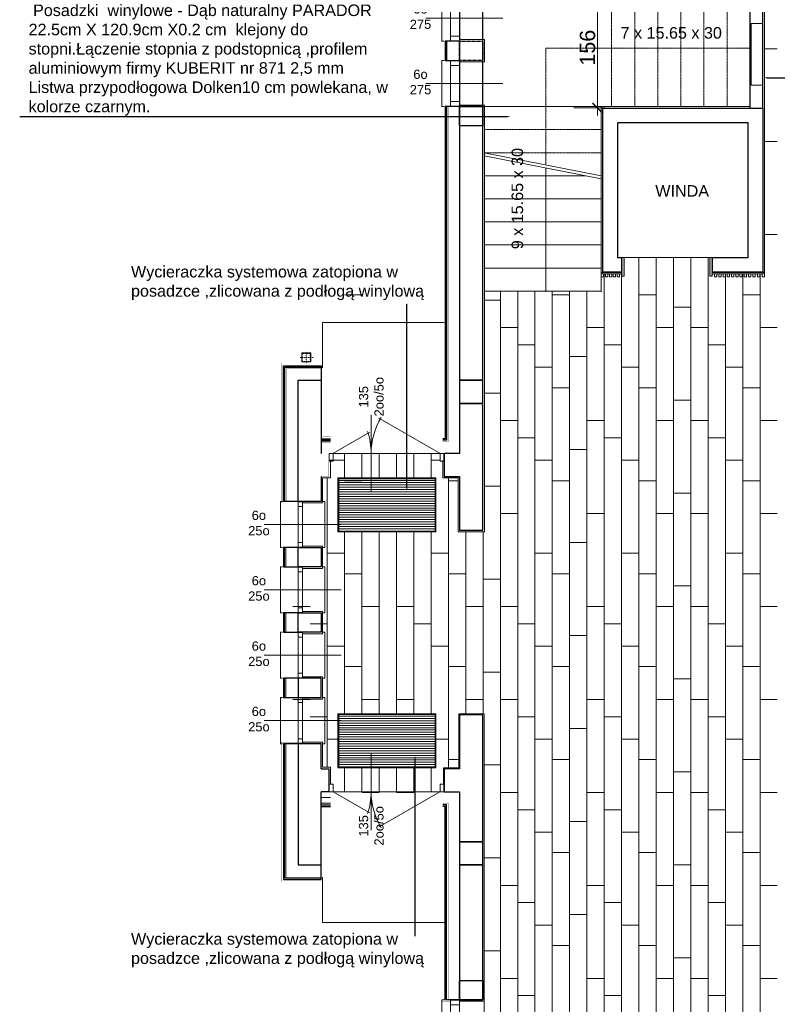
# Model space of a CAD drawing. Header units: millimetres. Extents: x -9038497 to 54128, y -10570064 to 59476.
# Tile 43 of 135: x 34593 to 35578, y 21037 to 22317. Entities that reach past the tile are written whole.
import ezdxf
from ezdxf import colors
from ezdxf.entities.mleader import LeaderData, LeaderLine
from ezdxf.math import Vec2, Vec3

# ---------------------------------------------------------------- set-up
doc = ezdxf.new("R2010")
doc.units = ezdxf.units.MM
doc.header["$LTSCALE"] = 0.8
doc.header["$PDMODE"] = 2
doc.linetypes.add('Dash', pattern=[0.435, 0.3175, -0.1175])
doc.linetypes.add('DASHDOT', pattern=[1, 0.5, -0.25, 0, -0.25])
for name, color, linetype, lineweight in [('0 proj_widok widok widok', 7, 'Continuous', 0), ('ocieplenie', 214, 'Continuous', 13), ('OPIS', 122, 'Continuous', 18), ('SCIANY', 1, 'Continuous', 30), ('tynk', 252, 'Continuous', 5)]:
    doc.layers.add(name, color=color, linetype=linetype, lineweight=lineweight)
for name, color, linetype in [('DIM', 7, 'Continuous'), ('SCHODY', 2, 'Continuous'), ('STOLARKA', 4, 'Continuous')]:
    doc.layers.add(name, color=color, linetype=linetype)
doc.layers.add('HATCH', color=4, linetype='Continuous', lineweight=9, plot=False)
doc.styles.add('Arial Narrow 20', font='arial.ttf', dxfattribs={"height": 20})
doc.styles.add('ARIAL_CE', font='arial.ttf', dxfattribs={"height": 15})
doc.styles.add('ARIAL_WYM50', font='arial.ttf', dxfattribs={"height": 15})
doc.styles.get("Standard").update_dxf_attribs({"font": 'g12f13.shx', "width": 0.8, "height": 10})
doc.linetypes.add('BATTING', pattern='A,0.00254,-2.54,[134,ltypeshp.shx,S=2.54,R=0,X=-2.54,Y=0],-5.08,[134,ltypeshp.shx,S=2.54,R=180,X=2.54,Y=0],-2.54', length=10.16254)
doc.dimstyles.new('1do100 ok', dxfattribs={"dimscale": 0.5, "dimtxt": 12, "dimasz": 25, "dimexe": 20, "dimexo": 0, "dimgap": 5, "dimtad": 1, "dimdec": 0, "dimzin": 9, "dimtxsty": 'Arial Narrow 20', "dimblk": 'ARCHTICK', "dimcen": 3, "dimdle": 20, "dimclrd": 256, "dimclre": 256, "dimclrt": 256, "dimadec": 0, "dimazin": 2, "dimtfac": 1, "dimtdec": 0, "dimtix": 1, "dimtmove": 2, "dimatfit": 3, "dimldrblk": 'NONE', "dimfxl": 75, "dimfxlon": 1, "dimtvp": 1, "dimtolj": 1, "dimtzin": 0, "dimlwd": 5, "dimlwe": 5, "dimarcsym": 0})

# ---------------------------------------------------------------- blocks, each defined once
blk = doc.blocks.new('G$C7A6A329E')
at = {"layer": 'HATCH', "color": 0, "lineweight": 0, "ltscale": 40}
blk.add_arc((144.5, 50), 90, 148.7267, 180, dxfattribs=at)
at = {"layer": 'STOLARKA', "color": 252, "linetype": 'Continuous', "lineweight": 0}
for p, q in [((54.4, 100), (54.4, 0)), ((144, 50), (5, 50))]:
    blk.add_line(p, q, dxfattribs=at)
at = {"layer": 'STOLARKA', "color": 252, "linetype": 'Continuous', "lineweight": 0, "const_width": 1}
for points in [[(144, 50), (64.3, 96)], [(5, 50), (52.7, 77.5)]]:
    blk.add_lwpolyline(points, dxfattribs=at)
at = {"layer": 'STOLARKA', "color": 252, "linetype": 'Continuous', "lineweight": 0}
for points in [[(5, 40), (5, 50), (0, 50), (0, 40)], [(144, 40), (144, 50), (149, 50), (149, 40)]]:
    blk.add_lwpolyline(points, close=True, dxfattribs=at)
blk.add_arc((-35.6, 50), 90, 0, 18.4099, dxfattribs=at)
blk = doc.blocks.new('G$C5CBE0247')
at = {"layer": 'STOLARKA', "color": 5, "lineweight": 0}
for points in [[(0, 55), (0, 58), (60, 58), (60, 55)], [(0, 3), (0, 0), (60, 0), (60, 3)]]:
    blk.add_lwpolyline(points, dxfattribs=at)
for points in [[(0.5, 23), (6.5, 23), (6.5, 29), (0.5, 29)], [(53.5, 23), (6.5, 23), (6.5, 29), (53.5, 29)], [(59.5, 23), (53.5, 23), (53.5, 29), (59.5, 29)]]:
    blk.add_lwpolyline(points, close=True, dxfattribs=at)
blk = doc.blocks.new('G$C21C1C319')
at = {"layer": 'STOLARKA', "color": 5, "lineweight": 0}
blk.add_line((30, 0), (30, 100), dxfattribs=at)
for points in [[(0.5, 44), (6.5, 44), (6.5, 50), (0.5, 50)], [(53.5, 44), (6.5, 44), (6.5, 50), (53.5, 50)], [(59.5, 44), (53.5, 44), (53.5, 50), (59.5, 50)]]:
    blk.add_lwpolyline(points, close=True, dxfattribs=at)
blk.add_lwpolyline([(0, 24), (0, 21), (60, 21), (60, 24)], dxfattribs=at)
at = {"lineweight": 0, "ltscale": 40}
blk.add_blockref('G$C5CBE0247', (0, 21), dxfattribs=at)
blk = doc.blocks.new('_ArchTick')
at = {"color": 0, "linetype": 'ByBlock', "const_width": 0.15}
blk.add_lwpolyline([(-0.5, -0.5), (0.5, 0.5)], dxfattribs=at)
blk = doc.blocks.new('*D2555')
at = {"layer": 'Defpoints', "color": 0, "lineweight": 0, "ltscale": 40, "transparency": 16777216}
for p in [(35313.4, 22358.5), (35343.8, 22358.5), (35313.4, 22202.5)]:
    blk.add_point(p, dxfattribs=at)
at = {"layer": 'DIM', "lineweight": 5, "ltscale": 40, "transparency": 16777216}
for p, q in [((35343.8, 22192.5), (35343.8, 22368.5)), ((35313.4, 22358.5), (35353.8, 22358.5)), ((35313.4, 22202.5), (35353.8, 22202.5))]:
    blk.add_line(p, q, dxfattribs=at)
at = {"layer": 'DIM', "lineweight": 5, "ltscale": 40, "transparency": 16777216, "xscale": 12.5, "yscale": 12.5, "zscale": 12.5}
for p, rotation in [((35343.8, 22358.5), 90), ((35343.8, 22202.5), 270)]:
    blk.add_blockref('_ArchTick', p, dxfattribs=dict(at, rotation=rotation))
at = {"layer": 'DIM', "lineweight": 0, "ltscale": 40, "transparency": 16777216, "insert": (35331.1, 22280.5), "char_height": 20, "attachment_point": 5, "rotation": 90, "style": 'Arial Narrow 20'}
blk.add_mtext('\\A1;156', dxfattribs=at)
blk = doc.blocks.new('_None')
blk = doc.blocks.new('G$C0CCF9696')
at = {"layer": 'STOLARKA', "color": 5, "lineweight": 0}
blk.add_line((100, 30), (0, 30), dxfattribs=at)
for points in [[(68, 59.5), (68, 53.5), (56, 53.5), (56, 59.5)], [(68, 59.5), (68, 53.5), (56, 53.5), (56, 59.5)], [(68, 53.5), (68, 6.5), (56, 6.5), (56, 53.5)], [(68, 53.5), (68, 6.5), (56, 6.5), (56, 53.5)], [(68, 0.5), (68, 6.5), (56, 6.5), (56, 0.5)]]:
    blk.add_lwpolyline(points, close=True, dxfattribs=at)
blk.add_lwpolyline([(76, 0), (79, 0), (79, 60), (76, 60)], dxfattribs=at)
blk.add_lwpolyline([(76, 0), (79, 0), (79, 60), (76, 60)], dxfattribs=at)
blk = doc.blocks.new('G$C3C6114F1')
at = {"layer": 'STOLARKA', "color": 5, "lineweight": 0}
blk.add_line((0, 30), (100, 30), dxfattribs=at)
blk.add_lwpolyline([(24, 0), (21, 0), (21, 60), (24, 60)], dxfattribs=at)
for points in [[(44, 59.5), (44, 53.5), (32, 53.5), (32, 59.5)], [(44, 53.5), (44, 6.5), (32, 6.5), (32, 53.5)], [(44, 0.5), (44, 6.5), (32, 6.5), (32, 0.5)]]:
    blk.add_lwpolyline(points, close=True, dxfattribs=at)

msp = doc.modelspace()

# ---------------------------------------------------------------- hatches: boundary and pattern name
at = {"layer": '0 proj_widok widok widok', "lineweight": 0, "true_color": 0x939598, "transparency": 33554687}
h = msp.add_hatch(color=252, dxfattribs=at)
h.dxf.hatch_style = 1
h.paths.add_polyline_path([(35378.51, 22007.5), (35377.33, 22007.5), (35375.51, 22007.51), (35375.51, 21986.57), (35375.51, 21983.57), (35375.98, 21983.49), (35376.49, 21983.57), (35376.61, 21983.46), (35376.8, 21983.51), (35377.06, 21983.54), (35377.27, 21983.47), (35377.5, 21983.53), (35377.68, 21983.5), (35377.93, 21983.47), (35378.12, 21983.3), (35378.42, 21983.47), (35378.51, 21983.57)])
h = msp.add_hatch(color=252, dxfattribs=at)
h.dxf.hatch_style = 1
h.paths.add_polyline_path([(35493.13, 22007.5), (35491.96, 22007.5), (35490.13, 22007.51), (35490.13, 21986.57), (35490.13, 21983.57), (35490.61, 21983.49), (35491.11, 21983.57), (35491.24, 21983.46), (35491.43, 21983.51), (35491.69, 21983.54), (35491.9, 21983.47), (35492.12, 21983.53), (35492.31, 21983.5), (35492.56, 21983.47), (35492.75, 21983.3), (35493.05, 21983.47), (35493.13, 21983.57)])

# ---------------------------------------------------------------- linework, layer by layer
at = {"linetype": 'DASHDOT', "lineweight": 0, "ltscale": 0.1}
for p, q in [((34965.55, 21884.93), (34965.55, 21870.16)), ((34957.58, 21877.85), (34974.38, 21877.85))]:
    msp.add_line(p, q, dxfattribs=at)
at = {"lineweight": 0, "ltscale": 40}
for points in [[(34986.83, 21864.06), (34986.83, 21923.01), (35144.86, 21923.01)], [(34986.83, 21201.96), (34986.83, 21143.01), (35144.86, 21143.01)]]:
    msp.add_lwpolyline(points, dxfattribs=at)
msp.add_lwpolyline([(34971.55, 21871.85), (34971.55, 21883.85), (34959.55, 21883.85), (34959.55, 21871.85)], close=True, dxfattribs=at)
at = {"linetype": 'DASHDOT', "lineweight": 0, "ltscale": 0.1}
msp.add_lwpolyline([(34970.75, 21872.65), (34970.75, 21883.05), (34960.35, 21883.05), (34960.35, 21872.65)], close=True, dxfattribs=at)
at = {"layer": '0 proj_widok widok widok', "lineweight": 0}
for p, q in [((35560.92, 21988.4), (35560.92, 22357.72)), ((35375.27, 22007.5), (35375.27, 21988.38)), ((35375.51, 22007.51), (35375.51, 21986.57)), ((35378.51, 22007.51), (35375.51, 22007.51)), ((35378.51, 21983.57), (35378.51, 22007.51)), ((35397.77, 22007.5), (35397.77, 20710.17)), ((35420.27, 22007.5), (35420.27, 20710.17)), ((35442.77, 22007.5), (35442.77, 20710.17)), ((35465.27, 22007.5), (35465.27, 20710.17)), ((35487.77, 22007.5), (35487.77, 20710.17)), ((35490.13, 22007.51), (35490.13, 21986.57)), ((35493.13, 22007.51), (35490.13, 22007.51)), ((35493.13, 21983.57), (35493.13, 22007.51)), ((35348.85, 21988.38), (35348.85, 21986.55)), ((35348.85, 21986.55), (35348.85, 21982.55)), ((35348.86, 21988.38), (35375.52, 21988.38)), ((35348.86, 21986.55), (35375.52, 21986.55)), ((35351.85, 21982.55), (35351.85, 21986.56)), ((35352.77, 21986.55), (35352.77, 20710.17)), ((35354.29, 21986.55), (35354.29, 21982.55)), ((35357.29, 21982.55), (35357.29, 21986.56)), ((35359.46, 21986.55), (35359.46, 21982.55)), ((35362.46, 21982.55), (35362.46, 21986.56)), ((35364.47, 21986.55), (35364.47, 21982.55)), ((35367.47, 21982.55), (35367.47, 21986.56)), ((35369.49, 21986.55), (35369.49, 21982.55)), ((35372.49, 21982.55), (35372.49, 21986.56)), ((35375.27, 21986.55), (35375.27, 20710.17)), ((35375.51, 21986.57), (35375.51, 21983.57)), ((35490.13, 21986.57), (35490.13, 21983.57)), ((35493.23, 21988.38), (35560.87, 21988.38)), ((35493.23, 21986.55), (35560.87, 21986.55)), ((35496.2, 21986.55), (35496.2, 21982.55)), ((35499.2, 21982.55), (35499.2, 21986.56)), ((35501.68, 21986.55), (35501.68, 21982.55)), ((35504.68, 21982.55), (35504.68, 21986.56)), ((35507.19, 21986.55), (35507.19, 21982.55)), ((35510.19, 21982.55), (35510.19, 21986.56)), ((35510.27, 21986.55), (35510.27, 20710.17)), ((35512.7, 21986.55), (35512.7, 21982.55)), ((35515.7, 21982.55), (35515.7, 21986.56)), ((35518.17, 21986.55), (35518.17, 21982.55)), ((35521.17, 21982.55), (35521.17, 21986.56)), ((35523.65, 21986.55), (35523.65, 21982.55)), ((35526.65, 21982.55), (35526.65, 21986.56)), ((35529.16, 21986.55), (35529.16, 21982.55)), ((35532.16, 21982.55), (35532.16, 21986.56)), ((35532.77, 21986.55), (35532.77, 20710.17)), ((35534.67, 21986.55), (35534.67, 21982.55)), ((35537.67, 21982.55), (35537.67, 21986.56)), ((35540.27, 21986.55), (35540.27, 21982.55)), ((35543.27, 21982.55), (35543.27, 21986.56)), ((35545.89, 21986.55), (35545.89, 21982.55)), ((35548.89, 21982.55), (35548.89, 21986.56)), ((35551.83, 21986.55), (35551.83, 21982.55)), ((35554.83, 21982.55), (35554.83, 21986.56)), ((35555.27, 21986.55), (35555.27, 20710.17)), ((35557.88, 21986.55), (35557.88, 21982.55)), ((35560.87, 21988.38), (35560.87, 21986.55)), ((35560.88, 21982.55), (35560.88, 21986.56)), ((35348.85, 21982.55), (35351.85, 21982.55)), ((35354.29, 21982.55), (35357.29, 21982.55)), ((35359.46, 21982.55), (35362.46, 21982.55)), ((35364.47, 21982.55), (35367.47, 21982.55)), ((35369.49, 21982.55), (35372.49, 21982.55)), ((35375.49, 21983.57), (35375.98, 21983.49)), ((35375.98, 21983.49), (35376.49, 21983.57)), ((35376.49, 21983.57), (35376.61, 21983.46)), ((35376.61, 21983.46), (35376.8, 21983.51)), ((35376.8, 21983.51), (35377.06, 21983.54)), ((35377.06, 21983.54), (35377.27, 21983.47)), ((35377.27, 21983.47), (35377.5, 21983.53)), ((35377.5, 21983.53), (35377.68, 21983.5)), ((35377.68, 21983.5), (35377.93, 21983.47)), ((35377.93, 21983.47), (35378.12, 21983.3)), ((35378.12, 21983.3), (35378.42, 21983.47)), ((35378.42, 21983.47), (35378.52, 21983.58)), ((35490.11, 21983.57), (35490.61, 21983.49)), ((35490.61, 21983.49), (35491.11, 21983.57)), ((35491.11, 21983.57), (35491.24, 21983.46)), ((35491.24, 21983.46), (35491.43, 21983.51)), ((35491.43, 21983.51), (35491.69, 21983.54)), ((35491.69, 21983.54), (35491.9, 21983.47)), ((35491.9, 21983.47), (35492.12, 21983.53)), ((35492.12, 21983.53), (35492.31, 21983.5)), ((35492.31, 21983.5), (35492.56, 21983.47)), ((35492.56, 21983.47), (35492.75, 21983.3)), ((35492.75, 21983.3), (35493.05, 21983.47)), ((35493.05, 21983.47), (35493.15, 21983.58)), ((35496.2, 21982.55), (35499.2, 21982.55)), ((35501.68, 21982.55), (35504.68, 21982.55)), ((35507.19, 21982.55), (35510.19, 21982.55)), ((35512.7, 21982.55), (35515.7, 21982.55)), ((35518.17, 21982.55), (35521.17, 21982.55)), ((35523.65, 21982.55), (35526.65, 21982.55)), ((35529.16, 21982.55), (35532.16, 21982.55)), ((35534.67, 21982.55), (35537.67, 21982.55)), ((35540.27, 21982.55), (35543.27, 21982.55)), ((35545.89, 21982.55), (35548.89, 21982.55)), ((35551.83, 21982.55), (35554.83, 21982.55)), ((35557.88, 21982.55), (35560.88, 21982.55)), ((35217.77, 21964.01), (35217.77, 20710.17)), ((35240.27, 21964.01), (35240.27, 20710.17)), ((35262.77, 21964.01), (35262.77, 20710.17)), ((35285.27, 21964.01), (35285.27, 20710.17)), ((35307.77, 21964.01), (35307.77, 20710.17)), ((35330.27, 21964.01), (35330.27, 20710.17)), ((35015.27, 21753.01), (35015.27, 21721.07)), ((35037.77, 21753.01), (35037.77, 21721.07)), ((35060.27, 21753.01), (35060.27, 21721.07)), ((35082.77, 21753.01), (35082.77, 21721.07)), ((35105.27, 21753.01), (35105.27, 21721.07)), ((35127.77, 21753.01), (35127.77, 21721.07)), ((34992.77, 21721.01), (34992.77, 21345.01)), ((35006.69, 21650.94), (35006.69, 21721.07)), ((35133.86, 21721.07), (35006.69, 21721.07)), ((35007.69, 21651.94), (35007.69, 21720.07)), ((35132.86, 21720.07), (35007.69, 21720.07)), ((35132.86, 21717.94), (35007.69, 21717.94)), ((35132.86, 21714.94), (35007.69, 21714.94)), ((35132.86, 21651.94), (35132.86, 21720.07)), ((35133.86, 21650.94), (35133.86, 21721.07)), ((35150.27, 21723.01), (35150.27, 21344.07)), ((35132.86, 21711.94), (35007.69, 21711.94)), ((35132.86, 21708.94), (35007.69, 21708.94)), ((35132.86, 21705.95), (35007.69, 21705.95)), ((35132.86, 21702.95), (35007.69, 21702.95)), ((35132.86, 21699.95), (35007.69, 21699.95)), ((35132.86, 21696.95), (35007.69, 21696.95)), ((35132.86, 21693.95), (35007.69, 21693.95)), ((35132.86, 21690.95), (35007.69, 21690.95)), ((35132.86, 21687.95), (35007.69, 21687.95)), ((35132.86, 21684.95), (35007.69, 21684.95)), ((35132.86, 21681.95), (35007.69, 21681.95)), ((35132.86, 21678.94), (35007.69, 21678.94)), ((35132.86, 21675.94), (35007.69, 21675.94)), ((35132.86, 21672.94), (35007.69, 21672.94)), ((35132.86, 21669.94), (35007.69, 21669.94)), ((35132.86, 21666.94), (35007.69, 21666.94)), ((35132.86, 21663.94), (35007.69, 21663.94)), ((35133.86, 21650.94), (35006.69, 21650.94)), ((35132.86, 21660.94), (35007.69, 21660.94)), ((35132.86, 21657.94), (35007.69, 21657.94)), ((35132.86, 21654.94), (35007.69, 21654.94)), ((35132.86, 21651.94), (35007.69, 21651.94)), ((35015.27, 21650.94), (35015.27, 21414.44)), ((35037.77, 21650.94), (35037.77, 21414.44)), ((35060.27, 21650.94), (35060.27, 21414.44)), ((35082.77, 21650.94), (35082.77, 21414.44)), ((35105.27, 21650.94), (35105.27, 21414.44)), ((35127.77, 21650.94), (35127.77, 21414.44)), ((35172.77, 21651.01), (35172.77, 21414.34)), ((35195.27, 21651.01), (35195.27, 21414.34)), ((35006.69, 21344.31), (35006.69, 21414.44)), ((35133.86, 21414.44), (35006.69, 21414.44)), ((35007.69, 21345.31), (35007.69, 21413.44)), ((35132.86, 21413.44), (35007.69, 21413.44)), ((35132.86, 21411.31), (35007.69, 21411.31)), ((35132.86, 21408.31), (35007.69, 21408.31)), ((35132.86, 21345.31), (35132.86, 21413.44)), ((35133.86, 21344.31), (35133.86, 21414.44)), ((35132.86, 21405.31), (35007.69, 21405.31)), ((35132.86, 21402.31), (35007.69, 21402.31)), ((35132.86, 21399.31), (35007.69, 21399.31)), ((35132.86, 21396.31), (35007.69, 21396.31)), ((35132.86, 21393.31), (35007.69, 21393.31)), ((35132.86, 21390.31), (35007.69, 21390.31)), ((35132.86, 21387.31), (35007.69, 21387.31)), ((35132.86, 21384.31), (35007.69, 21384.31)), ((35132.86, 21381.31), (35007.69, 21381.31)), ((35132.86, 21378.31), (35007.69, 21378.31)), ((35132.86, 21375.31), (35007.69, 21375.31)), ((35132.86, 21372.31), (35007.69, 21372.31)), ((35132.86, 21369.31), (35007.69, 21369.31)), ((35132.86, 21366.31), (35007.69, 21366.31)), ((35132.86, 21363.31), (35007.69, 21363.31)), ((35132.86, 21360.31), (35007.69, 21360.31)), ((35132.86, 21357.31), (35007.69, 21357.31)), ((35133.86, 21344.31), (35006.69, 21344.31)), ((35132.86, 21354.31), (35007.69, 21354.31)), ((35132.86, 21351.31), (35007.69, 21351.31)), ((35132.86, 21348.31), (35007.69, 21348.31)), ((35132.86, 21345.31), (35007.69, 21345.31)), ((35015.27, 21344.31), (35015.27, 21313.01)), ((35037.77, 21344.31), (35037.77, 21313.01)), ((35060.27, 21344.31), (35060.27, 21313.01)), ((35082.77, 21344.31), (35082.77, 21313.01)), ((35105.27, 21344.31), (35105.27, 21313.01)), ((35127.77, 21344.31), (35127.77, 21313.01))]:
    msp.add_line(p, q, dxfattribs=at)
msp.add_lwpolyline([(35543.83, 22231.92), (35543.83, 22311.92), (35558.83, 22311.92), (35558.83, 22231.92)], close=True, dxfattribs=at)
at = {"layer": 'HATCH', "linetype": 'BATTING', "lineweight": 0, "ltscale": 0.75}
msp.add_lwpolyline([(34996.83, 21305.68), (34984.83, 21305.68)], dxfattribs=at)
at = {"layer": 'ocieplenie', "lineweight": -3, "ltscale": 40}
for p, q in [((34984.83, 21772.01), (34996.83, 21772.01)), ((34984.83, 21770.01), (34996.83, 21770.01)), ((34984.83, 21296.01), (34996.83, 21296.01)), ((34984.83, 21294.01), (34996.83, 21294.01))]:
    msp.add_line(p, q, dxfattribs=at)
at = {"layer": 'ocieplenie', "lineweight": 0, "ltscale": 40}
for p, q in [((34984.83, 21768.01), (34996.83, 21768.01)), ((34984.83, 21298.01), (34996.83, 21298.01))]:
    msp.add_line(p, q, dxfattribs=at)
for points, const_width in [([(35152.83, 22291.01), (35142.83, 22291.01), (35142.83, 22262.01), (35152.83, 22262.01)], 0.1), ([(35164.83, 22204.01), (35149.86, 22204.01), (35149.86, 21768.01), (35142.86, 21768.01)], 0.3), ([(34984.83, 21768.01), (34996.83, 21768.01)], 0.3), ([(34954.83, 21632.51), (34932.83, 21632.51), (34932.83, 21603.51), (34954.83, 21603.51)], 0.1), ([(34954.83, 21547.51), (34932.83, 21547.51), (34932.83, 21518.51), (34954.83, 21518.47)], 0.1), ([(34954.83, 21462.51), (34932.83, 21462.51), (34932.83, 21433.51), (34954.83, 21433.51)], 0.1), ([(34984.83, 21298.01), (34996.83, 21298.01)], 0.3), ([(35164.83, 21042.6), (35149.86, 21042.6), (35149.86, 21298.01), (35142.86, 21298.01)], 0.3)]:
    msp.add_lwpolyline(points, dxfattribs=dict(at, const_width=const_width))
at = {"layer": 'ocieplenie', "lineweight": -3, "ltscale": 40}
for points in [[(35164.83, 22289.01), (35145.83, 22289.01), (35145.83, 22264.01), (35164.83, 22264.01)], [(35164.83, 22289.01), (35147.83, 22289.01), (35147.83, 22264.01), (35165.1, 22264.01)], [(35164.83, 22204.01), (35145.86, 22204.01), (35145.86, 21772.01), (35142.86, 21772.01)], [(35152.83, 22204.01), (35147.86, 22204.01), (35147.86, 21770.01), (35142.86, 21770.01)], [(34954.83, 21690.51), (34935.83, 21690.51), (34935.83, 21867.01), (34984.83, 21867.01), (34984.83, 21848.01)], [(34954.83, 21690.51), (34937.83, 21690.51), (34937.83, 21865.01), (34984.83, 21865.01), (34984.83, 21848.01)], [(34954.83, 21630.51), (34935.83, 21630.51), (34935.83, 21605.51), (34954.83, 21605.51)], [(34954.83, 21630.51), (34937.83, 21630.51), (34937.83, 21605.51), (34955.1, 21605.51)], [(34954.83, 21545.51), (34935.83, 21545.51), (34935.83, 21520.51), (34954.83, 21520.51)], [(34954.83, 21545.51), (34937.83, 21545.51), (34937.83, 21520.51), (34955.1, 21520.51)], [(34954.83, 21460.51), (34935.83, 21460.51), (34935.83, 21435.51), (34954.83, 21435.51)], [(34954.83, 21460.51), (34937.83, 21460.51), (34937.83, 21435.51), (34955.1, 21435.51)], [(34954.83, 21375.51), (34935.83, 21375.51), (34935.83, 21199.01), (34984.83, 21199.01), (34984.83, 21218.01)], [(34954.83, 21375.51), (34937.83, 21375.51), (34937.83, 21201.01), (34984.83, 21201.01), (34984.83, 21218.01)], [(35152.83, 21042.6), (35147.86, 21042.6), (35147.86, 21296.01), (35142.86, 21296.01)], [(35164.83, 21042.6), (35145.86, 21042.6), (35145.86, 21294.01), (35142.86, 21294.01)]]:
    msp.add_lwpolyline(points, dxfattribs=at)
at = {"layer": 'ocieplenie', "lineweight": 0, "ltscale": 40}
for points in [[(35164.83, 22289.01, 0.2, 0.2, 0), (35149.83, 22289.01, 0.2, 0.2, 0), (35149.83, 22264.01, 0.2, 0.2, 0), (35164.83, 22264.01, 0.2, 0.2, 0)], [(34954.83, 21630.51, 0.2, 0.2, 0), (34939.83, 21630.51, 0.2, 0.2, 0), (34939.83, 21605.51, 0.2, 0.2, 0), (34954.83, 21605.51, 0.2, 0.2, 0)], [(34954.83, 21545.51, 0.2, 0.2, 0), (34939.83, 21545.51, 0.2, 0.2, 0), (34939.83, 21520.51, 0.2, 0.2, 0), (34954.83, 21520.51, 0.2, 0.2, 0)], [(34954.83, 21460.51, 0.2, 0.2, 0), (34939.83, 21460.51, 0.2, 0.2, 0), (34939.83, 21435.51, 0.2, 0.2, 0), (34954.83, 21435.51, 0.2, 0.2, 0)]]:
    msp.add_lwpolyline(points, format="xyseb", dxfattribs=at)
at = {"layer": 'ocieplenie', "lineweight": 0}
for points in [[(35152.83, 22206.01, 0.2, 0.2, 0), (35142.86, 22206.01, 0.2, 0.2, 0), (35142.86, 21775.01, 0.2, 0.2, 0), (35142.86, 21775.01, 0.2, 0.2, 0), (35142.86, 21753.01, 0.2, 0.2, 0)], [(34954.83, 21690.51, 0.2, 0.2, 0), (34939.83, 21690.51, 0.2, 0.2, 0), (34939.83, 21863.01, 0.2, 0.2, 0), (34984.83, 21863.01, 0.2, 0.2, 0), (34984.83, 21848.01, 0, 0, 0)], [(34954.83, 21375.51, 0.2, 0.2, 0), (34939.83, 21375.51, 0.2, 0.2, 0), (34939.83, 21203.01, 0.2, 0.2, 0), (34984.83, 21203.01, 0.2, 0.2, 0), (34984.83, 21218.01, 0, 0, 0)], [(35152.83, 21040.6, 0.2, 0.2, 0), (35142.86, 21040.6, 0.2, 0.2, 0), (35142.86, 21291.01, 0.2, 0.2, 0), (35142.86, 21291.01, 0.2, 0.2, 0), (35142.86, 21313.01, 0.2, 0.2, 0)]]:
    msp.add_lwpolyline(points, format="xyseb", dxfattribs=at)
at = {"layer": 'ocieplenie', "lineweight": 0, "const_width": 0.2}
for points in [[(35144.86, 22206.01), (35152.83, 22206.01)], [(34954.83, 21688.51), (34932.83, 21688.51), (34932.83, 21870.01), (34986.83, 21870.01), (34986.83, 21775.01), (34996.83, 21775.01), (34996.83, 21753.01)], [(34954.83, 21377.51), (34932.83, 21377.51), (34932.83, 21196.01), (34986.83, 21196.01), (34986.83, 21291.01), (34996.83, 21291.01), (34996.83, 21313.01)]]:
    msp.add_lwpolyline(points, dxfattribs=at)
at = {"layer": 'SCHODY', "linetype": 'Dash', "lineweight": 0}
for p, q in [((35362.37, 22204.01), (35362.37, 22356.51)), ((35392.37, 22204.01), (35392.37, 22356.51)), ((35422.37, 22204.01), (35422.37, 22356.51)), ((35452.37, 22204.01), (35452.37, 22356.51)), ((35482.37, 22204.01), (35482.37, 22356.51)), ((35512.37, 22204.01), (35512.37, 22356.51)), ((35542.37, 22204.01), (35542.37, 22356.51)), ((35277.06, 22204.01), (35277.06, 22280.01)), ((35277.06, 22280.01), (35541.45, 22280.01)), ((35348.83, 22204.01), (35196.33, 22204.01)), ((35349.37, 22204.01), (35196.87, 22204.01)), ((35277.06, 22128.24), (35277.06, 22204.01)), ((35348.83, 22174.01), (35196.87, 22174.01)), ((35348.83, 22144.01), (35196.87, 22144.01))]:
    msp.add_line(p, q, dxfattribs=at)
at = {"layer": 'SCHODY', "lineweight": 0, "ltscale": 40}
for p, q in [((35348.83, 22114.12), (35196.87, 22144.01)), ((35348.83, 22110.04), (35196.87, 22139.93)), ((35328.98, 22114.01), (35196.87, 22114.01)), ((35348.83, 22084.01), (35196.87, 22084.01)), ((35348.83, 22054.01), (35196.87, 22054.01)), ((35348.83, 22024.01), (35196.87, 22024.01)), ((35348.83, 21994.01), (35196.87, 21994.01)), ((35348.83, 21986.54), (35348.83, 21963.01)), ((35349.37, 21964.01), (35196.87, 21964.01))]:
    msp.add_line(p, q, dxfattribs=at)
for points in [[(35277.06, 21962.97), (35277.06, 22123.89)], [(35277.06, 21992.97), (35277.06, 22123.89)]]:
    msp.add_lwpolyline(points, dxfattribs=at)
at = {"layer": 'SCIANY', "ltscale": 40}
for p, q in [((35164.83, 22358.01), (35164.83, 22204.01)), ((35194.83, 22204.01), (35194.83, 22358.01)), ((35541.83, 22358.01), (35541.83, 22202)), ((35558.83, 22202), (35558.83, 22358.01)), ((35194.83, 22204.01), (35164.83, 22204.01)), ((35164.83, 22204.01), (35164.83, 21848.01)), ((35164.83, 22179.01), (35164.83, 22204.01)), ((35164.83, 22204.01), (35194.83, 22204.01)), ((35164.83, 22204.01), (35194.83, 22204.01)), ((35194.83, 21848.01), (35194.83, 22204.01)), ((35194.83, 22204.01), (35194.83, 22179.01)), ((35350.83, 21988.54), (35350.83, 22202.01)), ((35350.83, 22202.01), (35558.83, 22202.01)), ((35541.83, 22202), (35558.83, 22202)), ((35558.83, 22202.01), (35558.83, 21988.54)), ((35194.83, 22179.01), (35164.83, 22179.01)), ((35539.83, 22183.01), (35369.83, 22183.01)), ((35369.83, 22183.01), (35369.83, 22007.5)), ((35539.83, 22007.54), (35539.83, 22183.01)), ((35369.83, 22007.5), (35375.33, 22007.5)), ((35375.33, 22007.54), (35375.33, 21988.54)), ((35493.33, 21988.54), (35493.33, 22007.54)), ((35493.33, 22007.54), (35539.83, 22007.54)), ((35375.33, 21988.54), (35350.83, 21988.54)), ((35558.83, 21988.54), (35493.33, 21988.54)), ((34954.83, 21690.51), (34954.83, 21848.01)), ((34954.83, 21848.01), (34984.83, 21848.01)), ((34984.83, 21848.01), (34984.83, 21753.01)), ((35194.83, 21848.01), (35164.83, 21848.01)), ((35164.83, 21848.01), (35164.83, 21818.01)), ((35164.83, 21848.01), (35194.83, 21848.01)), ((35194.83, 21818.01), (35194.83, 21848.01)), ((35164.83, 21818.01), (35194.83, 21818.01)), ((35194.83, 21818.01), (35164.83, 21818.01)), ((35164.83, 21818.01), (35164.83, 21753.01)), ((35194.83, 21653.01), (35194.83, 21818.01)), ((35164.83, 21753.01), (35144.86, 21753.01)), ((35144.86, 21753.01), (35144.86, 21723.01)), ((34984.83, 21723.01), (34984.83, 21690.51)), ((35144.86, 21723.01), (35164.83, 21723.01)), ((35164.83, 21723.01), (35164.83, 21653.01)), ((34984.83, 21690.51), (34954.83, 21690.51)), ((35164.83, 21653.01), (35194.83, 21653.01)), ((34954.83, 21605.51), (34954.83, 21630.51)), ((34954.83, 21630.51), (34984.83, 21630.51)), ((34984.83, 21630.51), (34984.83, 21605.51)), ((34984.83, 21605.51), (34954.83, 21605.51)), ((34954.83, 21520.51), (34954.83, 21545.51)), ((34954.83, 21545.51), (34984.83, 21545.51)), ((34984.83, 21545.51), (34984.83, 21520.51)), ((34984.83, 21520.51), (34954.83, 21520.51)), ((34954.83, 21460.51), (34954.83, 21435.51)), ((34984.83, 21460.51), (34954.83, 21460.51)), ((34984.83, 21435.51), (34984.83, 21460.51)), ((34954.83, 21435.51), (34984.83, 21435.51)), ((35194.83, 21413.01), (35164.83, 21413.01)), ((35164.83, 21413.01), (35164.83, 21343.01)), ((35194.83, 21248.01), (35194.83, 21413.01)), ((34984.83, 21375.51), (34954.83, 21375.51)), ((34954.83, 21375.51), (34954.83, 21218.01)), ((34984.83, 21343.01), (34984.83, 21375.51)), ((34984.83, 21343.01), (34994.83, 21343.01)), ((34994.83, 21343.01), (34994.83, 21313.01)), ((35164.83, 21343.01), (35144.86, 21343.01)), ((35144.86, 21343.01), (35144.86, 21313.01)), ((34994.83, 21313.01), (34984.83, 21313.01)), ((34984.83, 21218.01), (34984.83, 21313.01)), ((35144.86, 21313.01), (35164.83, 21313.01)), ((35164.83, 21313.01), (35164.83, 21248.01)), ((35194.83, 21248.01), (35164.83, 21248.01)), ((35164.83, 21248.01), (35164.83, 21218.01)), ((35164.83, 21248.01), (35194.83, 21248.01)), ((35194.83, 21218.01), (35194.83, 21248.01)), ((34954.83, 21218.01), (34984.83, 21218.01)), ((35164.83, 21218.01), (35194.83, 21218.01)), ((35194.83, 21218.01), (35164.83, 21218.01)), ((35164.83, 21218.01), (35164.83, 21042.6)), ((35194.83, 21042.6), (35194.83, 21218.01)), ((35164.83, 21042.6), (35164.83, 21067.6)), ((35164.83, 21067.6), (35194.83, 21067.6)), ((35194.83, 21067.6), (35194.83, 21042.6)), ((35164.83, 21042.6), (35194.83, 21042.6)), ((35194.83, 21042.6), (35164.83, 21042.6))]:
    msp.add_line(p, q, dxfattribs=at)
at = {"layer": 'SCIANY', "linetype": 'DASHDOT', "ltscale": 0.5}
for p, q in [((35164.83, 22264.01), (35164.83, 22289.01)), ((35164.83, 22289.01), (35194.83, 22289.01)), ((35194.83, 22289.01), (35194.83, 22264.01)), ((35194.83, 22264.01), (35164.83, 22264.01))]:
    msp.add_line(p, q, dxfattribs=at)
at = {"layer": 'SCIANY', "ltscale": 40, "const_width": 0.3}
msp.add_lwpolyline([(34984.83, 21723.01), (34994.83, 21723.01), (34994.83, 21753.01), (34984.83, 21753.01)], dxfattribs=at)
msp.add_lwpolyline([(34954.83, 21605.51), (34954.83, 21630.51), (34984.83, 21630.51), (34984.83, 21605.51)], close=True, dxfattribs=at)
at = {"layer": 'tynk', "lineweight": 0, "ltscale": 40}
for p, q in [((35560.92, 22279.24), (35577.63, 22279.24)), ((35164.83, 22206.01), (35196.99, 22206.01)), ((35196.99, 22206.01), (35196.99, 21651.01)), ((35348.81, 22203.99), (35541.72, 22203.99)), ((35348.83, 21986.54), (35348.83, 22204.15)), ((35560.92, 22158.34), (35577.63, 22158.34)), ((35560.92, 22037.44), (35577.63, 22037.44)), ((35377.33, 22007.5), (35491.33, 22007.5)), ((35375.52, 21986.55), (35348.87, 21986.55)), ((35015.33, 21959.26), (35037.83, 21959.26)), ((35285.01, 21959.26), (35307.51, 21959.26)), ((35397.51, 21959.26), (35420.01, 21959.26)), ((35532.51, 21959.26), (35555.01, 21959.26)), ((35196.99, 21952.29), (35218.01, 21952.29)), ((35442.74, 21943.25), (35465.24, 21943.25)), ((35217.63, 21916.54), (35240.13, 21916.54)), ((35330.13, 21916.54), (35352.63, 21916.54)), ((35420.13, 21916.54), (35442.63, 21916.54)), ((35465.14, 21916.54), (35487.64, 21916.54)), ((35555.13, 21916.54), (35577.63, 21916.54)), ((35555.14, 21916.54), (35577.64, 21916.54)), ((35240.2, 21894.18), (35262.7, 21894.18)), ((35352.7, 21894.18), (35375.2, 21894.18)), ((35487.7, 21894.18), (35510.2, 21894.18)), ((35307.63, 21878.92), (35330.13, 21878.92)), ((35262.79, 21865.11), (35285.29, 21865.11)), ((35375.29, 21865.11), (35397.79, 21865.11)), ((35510.3, 21865.11), (35532.8, 21865.11)), ((35196.99, 21831.39), (35218.01, 21831.39)), ((35285.01, 21838.36), (35307.51, 21838.36)), ((35397.51, 21838.36), (35420.01, 21838.36)), ((35532.51, 21838.36), (35555.01, 21838.36)), ((35442.74, 21822.35), (35465.24, 21822.35)), ((35217.63, 21795.64), (35240.13, 21795.64)), ((35330.13, 21795.64), (35352.63, 21795.64)), ((35420.13, 21795.64), (35442.63, 21795.64)), ((35465.14, 21795.64), (35487.64, 21795.64)), ((35555.13, 21795.64), (35577.63, 21795.64)), ((35555.14, 21795.64), (35577.64, 21795.64)), ((35240.2, 21773.28), (35262.7, 21773.28)), ((35352.7, 21773.28), (35375.2, 21773.28)), ((35487.7, 21773.28), (35510.2, 21773.28)), ((35307.63, 21758.02), (35330.13, 21758.02)), ((34994.83, 21744.21), (35015.62, 21744.21)), ((34996.83, 21743.01), (34996.83, 21721.01)), ((35127.76, 21744.21), (35139.33, 21744.21)), ((35143.02, 21721.01), (35143.02, 21743.58)), ((35144.33, 21744.21), (35144.86, 21744.21)), ((35262.79, 21744.21), (35285.29, 21744.21)), ((35375.29, 21744.21), (35397.79, 21744.21)), ((35510.3, 21744.21), (35532.8, 21744.21)), ((34996.83, 21721.01), (34986.83, 21721.01)), ((34986.83, 21721.01), (34986.83, 21688.51)), ((35015.33, 21717.46), (35037.83, 21717.46)), ((35162.99, 21721.01), (35143.02, 21721.01)), ((35149.97, 21717.46), (35162.99, 21717.46)), ((35162.99, 21651.01), (35162.99, 21721.01)), ((35285.01, 21717.46), (35307.51, 21717.46)), ((35397.51, 21717.46), (35420.01, 21717.46)), ((35532.51, 21717.46), (35555.01, 21717.46)), ((35196.99, 21710.49), (35218.01, 21710.49)), ((35442.74, 21701.45), (35465.24, 21701.45)), ((34986.83, 21688.51), (34960.83, 21688.51)), ((35217.63, 21674.74), (35240.13, 21674.74)), ((35330.13, 21674.74), (35352.63, 21674.74)), ((35420.13, 21674.74), (35442.63, 21674.74)), ((35465.14, 21674.74), (35487.64, 21674.74)), ((35555.13, 21674.74), (35577.63, 21674.74)), ((35555.14, 21674.74), (35577.64, 21674.74)), ((35196.99, 21651.01), (35162.99, 21651.01)), ((35307.63, 21637.12), (35330.13, 21637.12)), ((34993.12, 21623.31), (35015.62, 21623.31)), ((35127.76, 21623.31), (35150.26, 21623.31)), ((35262.79, 21623.31), (35285.29, 21623.31)), ((35375.29, 21623.31), (35397.79, 21623.31)), ((35510.3, 21623.31), (35532.8, 21623.31)), ((35015.33, 21596.56), (35037.83, 21596.56)), ((35149.97, 21596.56), (35172.47, 21596.56)), ((35195.51, 21589.59), (35218.01, 21589.59)), ((35285.01, 21596.56), (35307.51, 21596.56)), ((35397.51, 21596.56), (35420.01, 21596.56)), ((35532.51, 21596.56), (35555.01, 21596.56)), ((35442.74, 21580.55), (35465.24, 21580.55)), ((34947.96, 21553.84), (34970.46, 21553.84)), ((35037.96, 21553.84), (35060.46, 21553.84)), ((35082.6, 21553.84), (35105.1, 21553.84)), ((35172.6, 21553.84), (35195.1, 21553.84)), ((35217.63, 21553.84), (35240.13, 21553.84)), ((35330.13, 21553.84), (35352.63, 21553.84)), ((35420.13, 21553.84), (35442.63, 21553.84)), ((35465.14, 21553.84), (35487.64, 21553.84)), ((35555.13, 21553.84), (35577.63, 21553.84)), ((35555.14, 21553.84), (35577.64, 21553.84)), ((34970.52, 21531.48), (34993.02, 21531.48)), ((35105.16, 21531.48), (35127.66, 21531.48)), ((35240.2, 21531.48), (35262.7, 21531.48)), ((35352.7, 21531.48), (35375.2, 21531.48)), ((35487.7, 21531.48), (35510.2, 21531.48)), ((35307.63, 21516.22), (35330.13, 21516.22)), ((34993.12, 21502.41), (35015.62, 21502.41)), ((35127.76, 21502.41), (35150.26, 21502.41)), ((35262.79, 21502.41), (35285.29, 21502.41)), ((35375.29, 21502.41), (35397.79, 21502.41)), ((35510.3, 21502.41), (35532.8, 21502.41)), ((35015.33, 21475.66), (35037.83, 21475.66)), ((35150.27, 21475.66), (35172.47, 21475.66)), ((35285.01, 21475.66), (35307.51, 21475.66)), ((35397.51, 21475.66), (35420.01, 21475.66)), ((35532.51, 21475.66), (35555.01, 21475.66)), ((35195.51, 21468.69), (35218.01, 21468.69)), ((35442.74, 21459.65), (35465.24, 21459.65)), ((34947.96, 21432.94), (34970.46, 21432.94)), ((35037.96, 21432.94), (35060.46, 21432.94)), ((35082.6, 21432.94), (35105.1, 21432.94)), ((35172.6, 21432.94), (35195.1, 21432.94)), ((35217.63, 21432.94), (35240.13, 21432.94)), ((35330.13, 21432.94), (35352.63, 21432.94)), ((35420.13, 21432.94), (35442.63, 21432.94)), ((35465.14, 21432.94), (35487.64, 21432.94)), ((35555.13, 21432.94), (35577.63, 21432.94)), ((35555.14, 21432.94), (35577.64, 21432.94)), ((34970.52, 21410.58), (34993.02, 21410.58)), ((35163.63, 21414.34), (35163.63, 21344.07)), ((35240.2, 21410.58), (35262.7, 21410.58)), ((35352.7, 21410.58), (35375.2, 21410.58)), ((35487.7, 21410.58), (35510.2, 21410.58)), ((35307.63, 21395.32), (35330.13, 21395.32)), ((34960.83, 21377.51), (34986.83, 21377.51)), ((34986.83, 21377.51), (34986.83, 21345.01)), ((34993.12, 21381.51), (35015.62, 21381.51)), ((35133.86, 21381.51), (35150.26, 21381.51)), ((35262.79, 21381.51), (35285.29, 21381.51)), ((35375.29, 21381.51), (35397.79, 21381.51)), ((35510.3, 21381.51), (35532.8, 21381.51)), ((34986.83, 21345.01), (34996.83, 21345.01)), ((34996.83, 21345.01), (34996.83, 21323.01)), ((35163.63, 21344.07), (35143.79, 21344.07)), ((35143.79, 21344.07), (35143.79, 21322.95)), ((35150.27, 21354.76), (35163.63, 21354.76)), ((35196.83, 21347.79), (35218.01, 21347.79)), ((35285.01, 21354.76), (35307.51, 21354.76)), ((35397.51, 21354.76), (35420.01, 21354.76)), ((35532.51, 21354.76), (35555.01, 21354.76)), ((35442.74, 21338.75), (35465.24, 21338.75)), ((35037.96, 21312.04), (35060.46, 21312.04)), ((35082.6, 21312.04), (35105.1, 21312.04)), ((35217.63, 21312.04), (35240.13, 21312.04)), ((35330.13, 21312.04), (35352.63, 21312.04)), ((35420.13, 21312.04), (35442.63, 21312.04)), ((35465.14, 21312.04), (35487.64, 21312.04)), ((35555.13, 21312.04), (35577.63, 21312.04)), ((35555.14, 21312.04), (35577.64, 21312.04)), ((35240.2, 21289.68), (35262.7, 21289.68)), ((35352.7, 21289.68), (35375.2, 21289.68)), ((35487.7, 21289.68), (35510.2, 21289.68)), ((35307.63, 21274.42), (35330.13, 21274.42)), ((35262.79, 21260.61), (35285.29, 21260.61)), ((35375.29, 21260.61), (35397.79, 21260.61)), ((35510.3, 21260.61), (35532.8, 21260.61)), ((35285.01, 21233.86), (35307.51, 21233.86)), ((35397.51, 21233.86), (35420.01, 21233.86)), ((35532.51, 21233.86), (35555.01, 21233.86)), ((35196.83, 21226.89), (35218.01, 21226.89)), ((35442.74, 21217.85), (35465.24, 21217.85)), ((35217.63, 21191.14), (35240.13, 21191.14)), ((35330.13, 21191.14), (35352.63, 21191.14)), ((35420.13, 21191.14), (35442.63, 21191.14)), ((35465.14, 21191.14), (35487.64, 21191.14)), ((35555.13, 21191.14), (35577.63, 21191.14)), ((35555.14, 21191.14), (35577.64, 21191.14)), ((35240.2, 21168.78), (35262.7, 21168.78)), ((35352.7, 21168.78), (35375.2, 21168.78)), ((35487.7, 21168.78), (35510.2, 21168.78)), ((35307.63, 21153.52), (35330.13, 21153.52)), ((35262.79, 21139.71), (35285.29, 21139.71)), ((35375.29, 21139.71), (35397.79, 21139.71)), ((35510.3, 21139.71), (35532.8, 21139.71)), ((35285.01, 21112.96), (35307.51, 21112.96)), ((35397.51, 21112.96), (35420.01, 21112.96)), ((35532.51, 21112.96), (35555.01, 21112.96)), ((35196.83, 21105.99), (35218.01, 21105.99)), ((35442.74, 21096.95), (35465.24, 21096.95)), ((35217.63, 21070.24), (35240.13, 21070.24)), ((35330.13, 21070.24), (35352.63, 21070.24)), ((35420.13, 21070.24), (35442.63, 21070.24)), ((35465.14, 21070.24), (35487.64, 21070.24)), ((35555.13, 21070.24), (35577.63, 21070.24)), ((35555.14, 21070.24), (35577.64, 21070.24)), ((35196.83, 21042.6), (35196.83, 20710.01)), ((35240.2, 21047.88), (35262.7, 21047.88)), ((35352.7, 21047.88), (35375.2, 21047.88)), ((35487.7, 21047.88), (35510.2, 21047.88))]:
    msp.add_line(p, q, dxfattribs=at)
for points in [[(35164.83, 22291.01), (35197.05, 22291.01), (35197.05, 22262.01), (35164.83, 22262.01)], [(35541.83, 22204.01), (35542.37, 22204.01)], [(34960.83, 21632.51), (34986.83, 21632.51), (34986.83, 21603.51), (34960.83, 21603.51)], [(34960.83, 21547.51), (34986.83, 21547.51), (34986.83, 21518.51), (34960.83, 21518.51)], [(34960.83, 21462.51), (34986.83, 21462.51), (34986.83, 21433.51), (34960.83, 21433.51)], [(35196.83, 21040.6), (35196.83, 21414.34), (35163.63, 21414.34)], [(35196.83, 21040.85), (35196.83, 21040.6), (35164.83, 21040.6)]]:
    msp.add_lwpolyline(points, dxfattribs=at)

# ---------------------------------------------------------------- block references
at = {"color": 1, "lineweight": 0, "ltscale": 40}
for p in [(35120.83, 22289.01), (35120.83, 22204.01)]:
    msp.add_blockref('G$C3C6114F1', p, dxfattribs=at)
at = {"lineweight": 0, "ltscale": 40}
msp.add_blockref('G$C7A6A329E', (34995.33, 21703.01), dxfattribs=at)
at = {"lineweight": 0, "ltscale": 40, "xscale": -1}
for name, p, rotation in [('G$C21C1C319', (34910.83, 21630.51), 270.0000000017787), ('G$C21C1C319', (34910.83, 21545.51), 270.0000000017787), ('G$C7A6A329E', (34995.33, 21363.01), 180)]:
    msp.add_blockref(name, p, dxfattribs=dict(at, rotation=rotation))
at = {"lineweight": 0, "ltscale": 40, "rotation": 269.9999999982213}
for p in [(34910.83, 21520.51), (34910.83, 21435.51)]:
    msp.add_blockref('G$C21C1C319', p, dxfattribs=at)
at = {"color": 1, "lineweight": 0, "ltscale": 40, "xscale": -1}
msp.add_blockref('G$C0CCF9696', (35220.83, 20982.6), dxfattribs=at)

# ---------------------------------------------------------------- texts
at = {"layer": 'OPIS', "char_height": 12, "width": 1777.5174, "attachment_point": 5, "style": 'ARIAL_CE'}
for s, insert, rotation in [('\\pi-120,l200.00024,t200.00024;6o\\P275', (35073.96, 22320.77), 0.15445), ('\\pi-120,l200.00024,t200.00024;135\\P2oo/5o', (35050.16, 21786.63), 90.15445), ('\\pi-120,l200.00024,t200.00024;6o\\P275', (35073.96, 22235.77), 0.15445), ('\\pi-120,l200.00024,t200.00024;135\\P2oo/5o', (35050.16, 21228.66), 90.15445), ('\\pi-120,l200.00024,t200.00024;6o\\P25o', (34863.96, 21662.27), 0.15445), ('\\pi-120,l200.00024,t200.00024;6o\\P25o', (34863.96, 21577.27), 0.15445), ('\\pi-120,l200.00024,t200.00024;6o\\P25o', (34863.96, 21492.27), 0.15445), ('\\pi-120,l200.00024,t200.00024;6o\\P25o', (34863.96, 21407.27), 0.15445), ('\\pi-120,l200.00024,t200.00024;6o\\P275', (35245.25, 20598.41), 90.15445), ('\\pi-120,l200.00024,t200.00024;6o\\P275', (35330.25, 20598.41), 90.15445), ('\\pi-120,l200.00024,t200.00024;6o\\P275', (35415.25, 20598.41), 90.15445), ('\\pi-120,l200.00024,t200.00024;6o\\P275', (35500.25, 20598.36), 90.15445)]:
    msp.add_mtext(s, dxfattribs=dict(at, insert=insert, rotation=rotation))
at = {"layer": 'SCIANY', "color": 251, "ltscale": 40, "char_height": 15, "attachment_point": 1, "style": 'ARIAL_WYM50'}
for s, insert, width in [('\\A1;{\\C0; Posadzki  winylowe - Dąb naturalny PARADOR  22.5cm X 120.9cm X0.2 cm  klejony do stopni.Łączenie stopnia z podstopnicą ,profilem aluminiowym firmy KUBERIT nr 871 2,5 mm\\PListwa przypodłogowa Dolken10 cm powlekana, w kolorze czarnym.}', (34604.66, 22336.68), 509.3141), ('\\A1;{\\C0;7 x 15.65 x 30}', (35374.01, 22307.33), 193.6449), ('\\A1;{\\C0;WINDA}', (35419.15, 22101.79), 193.6449), ('\\A1;{\\C0;Wycieraczka systemowa zatopiona w\\Pposadzce ,zlicowana z podłogą winylową}', (34737.78, 21996.76), 415.259), ('\\A1;{\\C0;Wycieraczka systemowa zatopiona w\\Pposadzce ,zlicowana z podłogą winylową}', (34737.78, 21129.12), 415.259)]:
    msp.add_mtext(s, dxfattribs=dict(at, insert=insert, width=width))
at = {"layer": 'SCIANY', "color": 251, "ltscale": 40, "insert": (35232.33, 22018.47), "char_height": 15, "width": 191.1449, "attachment_point": 1, "rotation": 90, "style": 'ARIAL_WYM50'}
msp.add_mtext('\\A1;{\\C0;9 x 15.65 x 30}', dxfattribs=at)

# ---------------------------------------------------------------- dimensions: what is measured, and where the dimension line sits
at = {"layer": 'DIM', "lineweight": 0, "ltscale": 40}
dim = msp.add_linear_dim(base=(35343.84, 22358.46), p1=(35313.41, 22202.46), p2=(35313.41, 22358.46), angle=90, dimstyle='1do100 ok', dxfattribs=at)
dim.commit()
dim.dimension.update_dxf_attribs({"geometry": '*D2555', "text_midpoint": (35331.13, 22280.46)})

# ---------------------------------------------------------------- leaders
at = {"layer": '0 proj_widok widok widok', "lineweight": 0}
ml = msp.add_multileader_mtext('Standard', dxfattribs=at)
ml.set_content('', color=256)
ml.set_leader_properties()
ml.build(insert=Vec2(0, 0))
ml.multileader.update_dxf_attribs({"text_right_attachment_type": 6, "dogleg_length": 0.36})
ctx = ml.context
ctx.base_point, ctx.plane_origin = Vec3(35673.65, 22241.53), Vec3(35559.78, 22241.53)
ctx.right_attachment = 6
notes = []
notes.append((ctx, [(0, (1, 1, 0), (35673.29, 22241.53), (1, 0), 0.36, [(0, [(35559.78, 22241.53)], 0, [])])]))
ctx.mtext.insert, ctx.mtext.flow_direction = Vec3(35675.65, 22243.53), 5
ml = msp.add_multileader_mtext('Standard', dxfattribs=at)
ml.set_content('', color=256)
ml.set_leader_properties()
ml.build(insert=Vec2(0, 0))
ml.multileader.update_dxf_attribs({"text_right_attachment_type": 6, "dogleg_length": 0.36})
ctx = ml.context
ctx.base_point, ctx.plane_origin = Vec3(34591.11, 22192.77), Vec3(35231.1, 22190.77)
ctx.right_attachment, ctx.text_align_type = 6, 2
notes.append((ctx, [(0, (1, 1, 0), (34595.47, 22190.77), (-1, 0), 0.36, [(0, [(35231.1, 22190.77)], 0, [])])]))
ctx.mtext.insert, ctx.mtext.alignment, ctx.mtext.flow_direction = Vec3(34593.11, 22194.77), 3, 5
ml = msp.add_multileader_mtext('Standard', dxfattribs=at)
ml.set_content('', color=256)
ml.set_leader_properties()
ml.build(insert=Vec2(0, 0))
ml.multileader.update_dxf_attribs({"text_right_attachment_type": 6, "dogleg_length": 0.36})
ctx = ml.context
ctx.base_point, ctx.plane_origin = Vec3(35096.78, 21947.18), Vec3(35096.42, 21703.81)
ctx.right_attachment = 6
notes.append((ctx, [(0, (1, 1, 0), (35096.42, 21947.18), (1, 0), 0.36, [(0, [(35096.42, 21703.81)], 0, [])])]))
ctx.mtext.insert, ctx.mtext.flow_direction = Vec3(35098.78, 21949.18), 5
ml = msp.add_multileader_mtext('Standard', dxfattribs=at)
ml.set_content('', color=256)
ml.set_leader_properties()
ml.build(insert=Vec2(0, 0))
ml.multileader.update_dxf_attribs({"text_right_attachment_type": 6, "dogleg_length": 0.36})
ctx = ml.context
ctx.base_point, ctx.plane_origin = Vec3(35107.17, 21125.84), Vec3(35106.81, 21359.83)
ctx.right_attachment = 6
notes.append((ctx, [(0, (1, 1, 0), (35106.81, 21125.84), (1, 0), 0.36, [(0, [(35106.81, 21359.83)], 0, [])])]))
ctx.mtext.insert, ctx.mtext.flow_direction = Vec3(35109.17, 21127.84), 5
for ctx, leaders in notes:
    for number, flags, end, landing, length, lines in leaders:
        leader = LeaderData()
        leader.index, (leader.has_last_leader_line, leader.has_dogleg_vector, leader.attachment_direction) = number, flags
        leader.last_leader_point, leader.dogleg_vector, leader.dogleg_length = Vec3(end), Vec3(landing), length
        for number, points, colour, breaks in lines:
            line = LeaderLine()
            line.index, line.vertices, line.color, line.breaks = number, Vec3.list(points), colors.encode_raw_color(colour), breaks
            leader.lines.append(line)
        ctx.leaders.append(leader)

doc.saveas('drawing.dxf')
